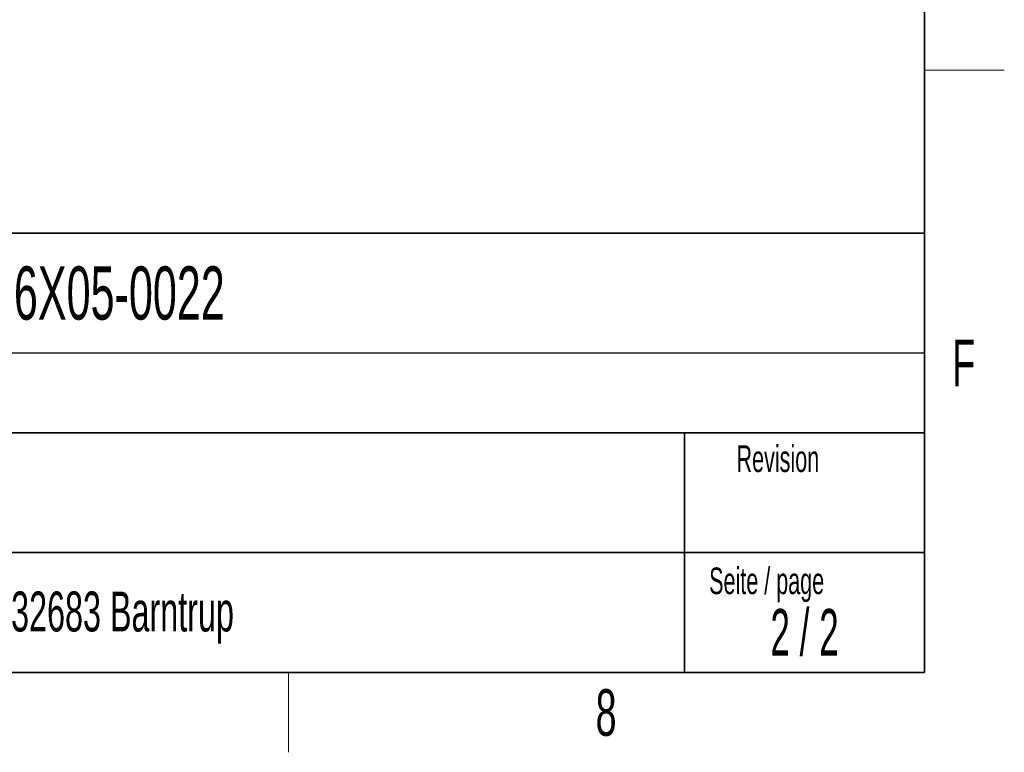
# Paper-space layout 'Blatt2' of a CAD drawing. Header units: millimetres. Extents: x 5 to 418, y 2 to 292.
# Tile 12 of 27: x 340 to 414, y 6 to 61. Entities that reach past the tile are written whole.
import ezdxf

# ---------------------------------------------------------------- set-up
doc = ezdxf.new("R2010")
doc.units = ezdxf.units.MM
doc.layers.add('SLD-0', color=7, linetype='Continuous')
doc.styles.add('SLDTEXTSTYLE0', font='TXT', dxfattribs={"width": 0.605})
doc.styles.add('SLDTEXTSTYLE1', font='TXT', dxfattribs={"width": 0.563})

psp = doc.layouts.new('Blatt2')

# ---------------------------------------------------------------- linework, layer by layer
at = {"layer": 'SLD-0', "lineweight": 35}
for p, q in [((408, 12), (408, 282.5)), ((318, 45), (408, 45)), ((408, 45), (408, 12)), ((408, 30), (318, 30)), ((390, 12), (390, 30)), ((318, 21), (390, 21)), ((390, 21), (408, 21)), ((26, 12), (408, 12)), ((408, 12), (318, 12))]:
    psp.add_line(p, q, dxfattribs=at)
at = {"layer": 'SLD-0', "lineweight": 18}
for p, q in [((408, 57.25), (414, 57.25)), ((360.25, 6), (360.25, 12))]:
    psp.add_line(p, q, dxfattribs=at)
at = {"layer": 'SLD-0'}
psp.add_line((318, 36), (408, 36), dxfattribs=at)

# ---------------------------------------------------------------- texts
for s, insert, char_height, attachment_point, style in [('Basisgerät mit Zubehör', (289.5658, 59.9118), 5, 1, 'SLDTEXTSTYLE0'), ('basic device with accessories', (290.8783, 53.4433), 3.5, 1, 'SLDTEXTSTYLE0'), ('00E6X05-0022', (333.8827, 42.5045), 4, 1, 'SLDTEXTSTYLE0'), ('F', (410.9536, 37.0011), 3.5, 2, 'SLDTEXTSTYLE0'), ('Revision', (393.8965, 29.0591), 2, 1, 'SLDTEXTSTYLE0'), ('Seite / page', (391.8391, 19.8831), 2, 1, 'SLDTEXTSTYLE0'), ('D - 32683 Barntrup', (335.5202, 18.0787), 3, 1, 'SLDTEXTSTYLE0'), ('2 / 2', (399.0028, 16.7707), 3.5, 2, 'SLDTEXTSTYLE1'), ('8', (384.1027, 10.743), 3.5, 2, 'SLDTEXTSTYLE0')]:
    psp.add_mtext(s, dxfattribs=dict(at, insert=insert, char_height=char_height, attachment_point=attachment_point, style=style))

doc.saveas('drawing.dxf')
